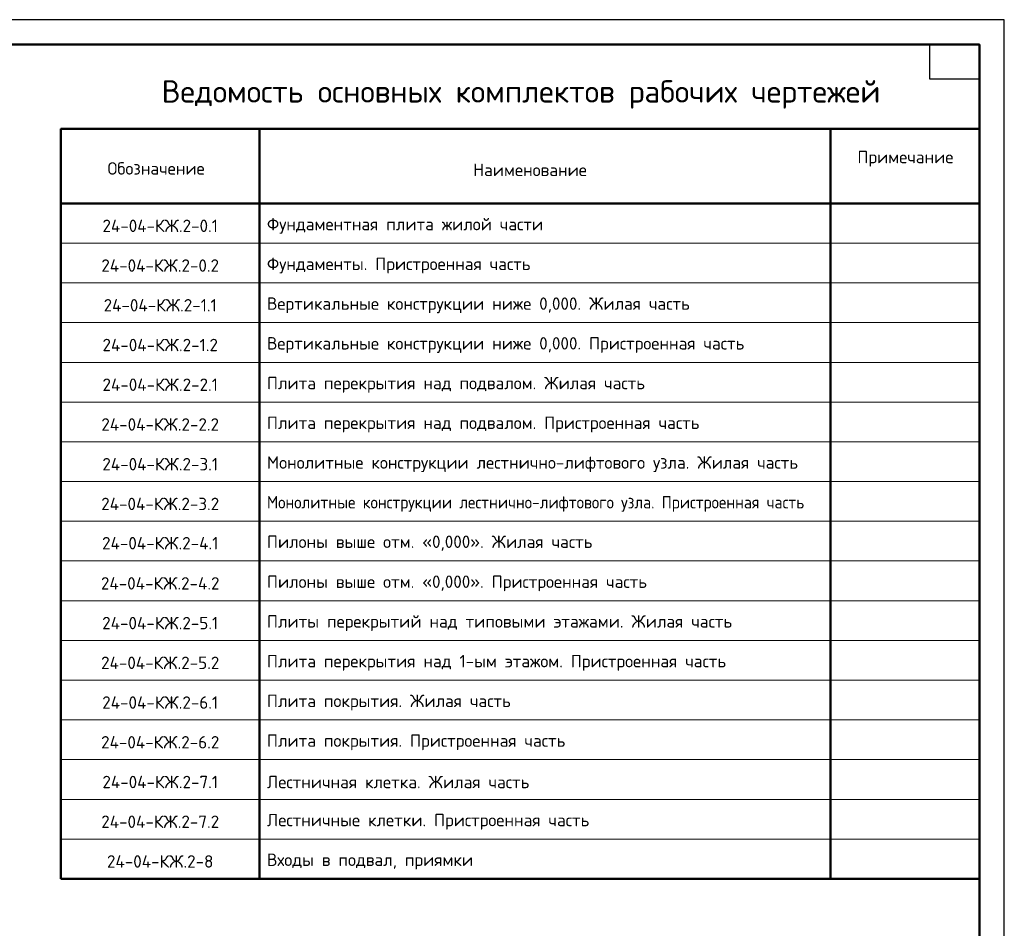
# Model space of a CAD drawing. Header units: millimetres. Extents: x 0 to 21000, y 0 to 14850.
# Tile 6 of 6: x 11085 to 21000, y 5702 to 14850. Entities that reach past the tile are written whole.
import ezdxf

# ---------------------------------------------------------------- set-up
doc = ezdxf.new("R2010")
doc.units = ezdxf.units.MM
doc.layers.add('Standard', color=7, linetype='Continuous', lineweight=25)
doc.layers.add('Общий01', color=7, linetype='Continuous', lineweight=13)
doc.styles.add('ISOCPEUR', font='txt')

msp = doc.modelspace()

# ---------------------------------------------------------------- linework, layer by layer
at = {"layer": 'Standard', "color": 7, "linetype": 'Continuous', "lineweight": 35, "transparency": 33554687}
for p, q in [((20750, 13800), (20750, 7050)), ((20750, 13800), (20750, 5850)), ((20750, 13600), (20750, 6850)), ((20750, 13600), (20750, 6050))]:
    msp.add_line(p, q, dxfattribs=at)
at = {"layer": 'Standard', "color": 7, "linetype": 'Continuous', "lineweight": 13, "transparency": 33554687}
for p, q in [((11500, 13750), (20750, 13750)), ((11500, 12600), (20750, 12600)), ((11500, 12200), (20750, 12200)), ((11500, 11800), (20750, 11800)), ((11500, 11400), (20750, 11400)), ((11500, 11000), (20750, 11000)), ((11500, 10600), (20750, 10600)), ((11500, 10200), (20750, 10200)), ((11500, 9800), (20750, 9800)), ((11500, 9400), (20750, 9400)), ((11500, 9000), (20750, 9000)), ((11500, 8600), (20750, 8600)), ((11500, 8200), (20750, 8200)), ((11500, 7800), (20750, 7800)), ((11500, 7400), (20750, 7400)), ((11500, 7000), (20750, 7000)), ((11500, 6600), (20750, 6600))]:
    msp.add_line(p, q, dxfattribs=at)
at = {"layer": 'Standard', "color": 7, "linetype": 'Continuous', "lineweight": 50, "transparency": 33554687}
for p, q in [((13500, 13750), (13500, 6200)), ((19250, 13750), (19250, 6200)), ((20750, 13550), (20750, 7200)), ((20750, 13550), (20750, 6000)), ((20750, 13550), (20750, 6400)), ((11500, 13000), (20750, 13000)), ((11500, 6200), (20750, 6200))]:
    msp.add_line(p, q, dxfattribs=at)
at = {"layer": 'Standard', "color": 7, "linetype": 'Continuous', "lineweight": 25, "transparency": 33554687}
for points in [[(0, 0), (21000, 0), (21000, 14850), (0, 14850), (0, 0)], [(0, 0), (21000, 0), (21000, 14850), (0, 14850), (0, 0)], [(20750, 14600), (20750, 14250), (20250, 14250), (20250, 14600), (20750, 14600)]]:
    msp.add_lwpolyline(points, close=True, dxfattribs=at)
at = {"layer": 'Standard', "color": 7, "linetype": 'Continuous', "lineweight": 50, "transparency": 33554687}
msp.add_lwpolyline([(1000, 14600), (20750, 14600), (20750, 250), (1000, 250), (1000, 14600)], close=True, dxfattribs=at)
msp.add_lwpolyline([(11500, 6200), (11500, 13750), (20750, 13750), (20750, 6200)], dxfattribs=at)

# ---------------------------------------------------------------- texts
at = {"layer": 'Standard', "color": 7, "linetype": 'Continuous', "lineweight": -3, "transparency": 33554687, "char_height": 125, "style": 'ISOCPEUR'}
for s, insert, width, attachment_point in [('\\A1;{\\fISOCPEUR|i0|b0;\\H125.000000;\\W1.000000;\\C7;Примечание}\\P', (20004.1, 13450), 973.333, 5), ('\\A1;{\\fISOCPEUR|i0|b0;\\H125.000000;\\W1.000000;\\C7;Обозначение}\\P', (12458.9, 13352.2), 1042.197, 5), ('\\A1;{\\fISOCPEUR|i0|b0;\\H125.000000;\\W1.000000;\\C7;Наименование}\\P', (16223.6, 13337.5), 1161.111, 5), ('\\A1;{\\fISOCPEUR|i0|b0;\\H125.000000;\\W1.000000;\\C7;Фундаментная плита жилой части}\\P', (13575, 12774.4), 2836.942, 4), ('\\A1;{\\fISOCPEUR|i0|b0;\\H125.000000;\\W1.000000;\\C7;24-04-КЖ.2-0.1}\\P', (12500, 12774.4), 1234.949, 5), ('\\A1;{\\fISOCPEUR|i0|b0;\\H125.000000;\\W1.000000;\\C7;Фундаменты. Пристроенная часть}\\P', (13575, 12374.4), 2774.429, 4), ('\\A1;{\\fISOCPEUR|i0|b0;\\H125.000000;\\W1.000000;\\C7;24-04-КЖ.2-0.2}\\P', (12500, 12374.4), 1261.224, 5), ('\\A1;{\\fISOCPEUR|i0|b0;\\H125.000000;\\W1.000000;\\C7;Вертикальные конструкции ниже 0,000. Жилая часть}\\P', (13575, 11974.4), 4293.383, 4), ('\\A1;{\\fISOCPEUR|i0|b0;\\H125.000000;\\W1.000000;\\C7;24-04-КЖ.2-1.1}\\P', (12500, 11974.4), 1208.673, 5), ('\\A1;{\\fISOCPEUR|i0|b0;\\H125.000000;\\W1.000000;\\C7;Вертикальные конструкции ниже 0,000. Пристроенная часть}\\P', (13575, 11574.4), 4893.428, 4), ('\\A1;{\\fISOCPEUR|i0|b0;\\H125.000000;\\W1.000000;\\C7;24-04-КЖ.2-1.2}\\P', (12500, 11574.4), 1234.949, 5), ('\\A1;{\\fISOCPEUR|i0|b0;\\H125.000000;\\W1.000000;\\C7;Плита перекрытия над подвалом. Жилая часть}\\P', (13575, 11174.4), 3824.587, 4), ('\\A1;{\\fISOCPEUR|i0|b0;\\H125.000000;\\W1.000000;\\C7;24-04-КЖ.2-2.1}\\P', (12500, 11174.4), 1234.949, 5), ('\\A1;{\\fISOCPEUR|i0|b0;\\H125.000000;\\W1.000000;\\C7;Плита перекрытия над подвалом. Пристроенная часть}\\P', (13575, 10774.4), 4424.644, 4), ('\\A1;{\\fISOCPEUR|i0|b0;\\H125.000000;\\W1.000000;\\C7;24-04-КЖ.2-2.2}\\P', (12500, 10774.4), 1261.224, 5), ('\\A1;{\\fISOCPEUR|i0|b0;\\H125.000000;\\W1.000000;\\C7;Монолитные конструкции лестнично-лифтового узла. Жилая часть}\\P', (13575, 10374.4), 5430.96, 4), ('\\A1;{\\fISOCPEUR|i0|b0;\\H125.000000;\\W1.000000;\\C7;24-04-КЖ.2-3.1}\\P', (12500, 10374.4), 1234.949, 5), ('\\A1;{\\fISOCPEUR|i0|b0;\\H125.000000;\\W0.917431;\\C7;Монолитные конструкции лестнично-лифтового узла. Пристроенная часть}\\P', (13575, 9974.4), 5533.018, 4), ('\\A1;{\\fISOCPEUR|i0|b0;\\H125.000000;\\W1.000000;\\C7;24-04-КЖ.2-3.2}\\P', (12500, 9974.4), 1261.224, 5), ('\\A1;{\\fISOCPEUR|i0|b0;\\H125.000000;\\W1.000000;\\C7;Пилоны выше отм. «0,000». Жилая часть}\\P', (13575, 9579), 3293.27, 4), ('\\A1;{\\fISOCPEUR|i0|b0;\\H125.000000;\\W1.000000;\\C7;24-04-КЖ.2-4.1}\\P', (12500, 9579), 1247.475, 5), ('\\A1;{\\fISOCPEUR|i0|b0;\\H125.000000;\\W1.000000;\\C7;Пилоны выше отм. «0,000». Пристроенная часть}\\P', (13575, 9174.4), 3893.345, 4), ('\\A1;{\\fISOCPEUR|i0|b0;\\H125.000000;\\W1.000000;\\C7;24-04-КЖ.2-4.2}\\P', (12500, 9174.4), 1273.737, 5), ('\\A1;{\\fISOCPEUR|i0|b0;\\H125.000000;\\W1.000000;\\C7;Плиты перекрытий над типовыми этажами. Жилая часть}\\P', (13575, 8774.4), 4624.659, 4), ('\\A1;{\\fISOCPEUR|i0|b0;\\H125.000000;\\W1.000000;\\C7;24-04-КЖ.2-5.1}\\P', (12500, 8774.4), 1234.949, 5), ('\\A1;{\\fISOCPEUR|i0|b0;\\H125.000000;\\W1.000000;\\C7;Плита перекрытия над 1-ым этажом. Пристроенная часть}\\P', (13575, 8374.4), 4724.337, 4), ('\\A1;{\\fISOCPEUR|i0|b0;\\H125.000000;\\W1.000000;\\C7;24-04-КЖ.2-5.2}\\P', (12500, 8374.4), 1261.224, 5), ('\\A1;{\\fISOCPEUR|i0|b0;\\H125.000000;\\W1.000000;\\C7;Плита покрытия. Жилая часть}\\P', (13575, 7974.4), 2499.365, 4), ('\\A1;{\\fISOCPEUR|i0|b0;\\H125.000000;\\W1.000000;\\C7;24-04-КЖ.2-6.1}\\P', (12500, 7974.4), 1234.949, 5), ('\\A1;{\\fISOCPEUR|i0|b0;\\H125.000000;\\W1.000000;\\C7;Плита покрытия. Пристроенная часть}\\P', (13575, 7574.4), 3099.49, 4), ('\\A1;{\\fISOCPEUR|i0|b0;\\H125.000000;\\W1.000000;\\C7;24-04-КЖ.2-6.2}\\P', (12500, 7574.4), 1261.224, 5), ('\\A1;{\\fISOCPEUR|i0|b0;\\H125.000000;\\W1.000000;\\C7;Лестничная клетка. Жилая часть}\\P', (13575, 7174.4), 2749.424, 4), ('\\A1;{\\fISOCPEUR|i0|b0;\\H125.000000;\\W1.000000;\\C7;24-04-КЖ.2-7.1}\\P', (12500, 7174.4), 1234.949, 5), ('\\A1;{\\fISOCPEUR|i0|b0;\\H125.000000;\\W1.000000;\\C7;Лестничные клетки. Пристроенная часть}\\P', (13575, 6774.4), 3337.027, 4), ('\\A1;{\\fISOCPEUR|i0|b0;\\H125.000000;\\W1.000000;\\C7;24-04-КЖ.2-7.2}\\P', (12500, 6774.4), 1261.224, 5), ('\\A1;{\\fISOCPEUR|i0|b0;\\H125.000000;\\W1.000000;\\C7;Входы в подвал, приямки}\\P', (13575, 6374.4), 2042.971, 4), ('\\A1;{\\fISOCPEUR|i0|b0;\\H125.000000;\\W1.000000;\\C7;24-04-КЖ.2-8}\\P', (12500, 6374.4), 1136.08, 5)]:
    msp.add_mtext(s, dxfattribs=dict(at, insert=insert, width=width, attachment_point=attachment_point))
at = {"layer": 'Общий01', "transparency": 33554687, "insert": (16133.3, 14097), "char_height": 225, "width": 7514.32, "attachment_point": 5, "style": 'ISOCPEUR'}
msp.add_mtext('\\A1;{\\fISOCPEUR|i0|b0;\\H225.000000;\\W1.000000;\\C7;Ведомость основных комплектов рабочих чертежей}\\P', dxfattribs=at)

doc.saveas('drawing.dxf')
